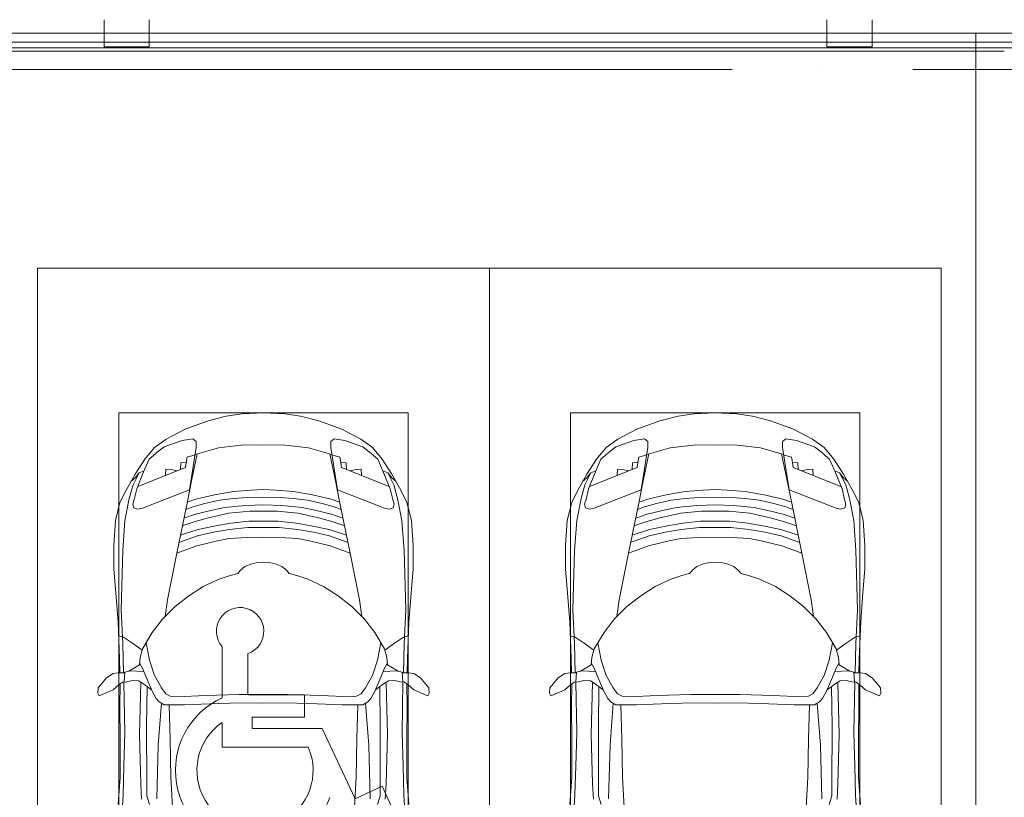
# Model space of a CAD drawing. Header units: millimetres. Extents: x -32229 to 169101, y -13689 to 125138.
# Tile 163 of 256: x 52436 to 57885, y 90022 to 94325. Entities that reach past the tile are written whole.
import ezdxf

# ---------------------------------------------------------------- set-up
doc = ezdxf.new("R2010")
doc.units = ezdxf.units.MM
doc.linetypes.add('ADSK_Линия сетки', pattern=[5000, 4000, -500, 0, -500])
doc.layers.add('A-DETL-____-OTLN', color=7, linetype='Continuous', lineweight=9, true_color=0x00a600)
for name, color, linetype, lineweight in [('A-DETL-GENF-OTLN', 7, 'Continuous', 18), ('A-FLOR-____-OTLN', 7, 'Continuous', 18), ('A-GENM-____-OTLN', 7, 'Continuous', 18), ('C-PRKG-____-OTLN', 7, 'Continuous', 18), ('S-GRID-____-OTLN', 7, 'Continuous', 9)]:
    doc.layers.add(name, color=color, linetype=linetype, lineweight=lineweight)

# ---------------------------------------------------------------- blocks, each defined once
blk = doc.blocks.new('АР_Машиноместо - 4900x2400_М__5300х2500_ С МГН-5430519--01 ЭМ')
at = {"layer": 'A-DETL-GENF-OTLN', "color": 253, "lineweight": 13, "true_color": 0xaaaaaa}
for p, q in [((1132.7, -806), (1044.2, -818.6)), ((1250, -800), (1132.7, -806)), ((1250, -800), (1367.3, -806)), ((1367.3, -806), (1455.8, -818.6)), ((943.3, -845.1), (815.8, -891)), ((1044.2, -818.6), (943.3, -845.1)), ((1455.8, -818.6), (1556.7, -845.1)), ((1556.7, -845.1), (1684.2, -891)), ((815.8, -891), (711.9, -946.2)), ((1684.2, -891), (1788.1, -946.2)), ((711.9, -946.2), (647.2, -992.8)), ((800.1, -952.6), (700.9, -989.1)), ((859, -944.1), (800.1, -952.6)), ((877.7, -958.9), (859, -944.1)), ((877.7, -991.4), (877.7, -958.9)), ((1127.4, -979.8), (1000.2, -994.5)), ((1250, -977.6), (1127.4, -979.8)), ((1250, -977.6), (1372.6, -979.8)), ((1372.6, -979.8), (1499.8, -994.5)), ((1622.3, -958.9), (1641, -944.1)), ((1622.3, -991.4), (1622.3, -958.9)), ((1641, -944.1), (1699.9, -952.6)), ((1699.9, -952.6), (1799.1, -989.1)), ((1788.1, -946.2), (1852.8, -992.8)), ((647.2, -992.8), (593.2, -1056.8)), ((654.7, -1024.4), (617.9, -1057.3)), ((700.9, -989.1), (655, -1024.3)), ((841.1, -1225.9), (877.7, -991.4)), ((882.6, -1027.5), (853.8, -1167.4)), ((1000.2, -994.5), (871.4, -1031.3)), ((1499.8, -994.5), (1628.6, -1031.3)), ((1617.4, -1027.5), (1646.2, -1167.4)), ((1658.9, -1225.9), (1622.3, -991.4)), ((1799.1, -989.1), (1845, -1024.3)), ((1845.3, -1024.4), (1882.1, -1057.3)), ((1852.8, -992.8), (1906.8, -1056.8)), ((593.2, -1056.8), (539.3, -1140.4)), ((617.9, -1057.3), (586.9, -1126.3)), ((1882.1, -1057.3), (1913.1, -1126.3)), ((1906.8, -1056.8), (1960.7, -1140.4)), ((539.3, -1140.4), (487.4, -1232.1)), ((561.3, -1132.6), (540.4, -1159.6)), ((586.9, -1126.3), (548.2, -1220.1)), ((589, -1121.6), (561.3, -1132.6)), ((1911, -1121.6), (1938.7, -1132.6)), ((1913.1, -1126.3), (1951.8, -1220.1)), ((1938.7, -1132.6), (1959.6, -1159.6)), ((1960.7, -1140.4), (2012.6, -1232.1)), ((540.4, -1159.6), (516.2, -1180.5)), ((853.8, -1167.4), (826.8, -1300.9)), ((1646.2, -1167.4), (1673.2, -1300.9)), ((1959.6, -1159.6), (1983.8, -1180.5)), ((487.4, -1232.1), (455.7, -1296.1)), ((548.2, -1220.1), (535, -1280.6)), ((580.7, -1327.1), (841.1, -1225.9)), ((1084.1, -1236), (978.6, -1254.6)), ((1182.5, -1227.5), (1084.1, -1236)), ((1250, -1223.7), (1182.5, -1227.5)), ((1250, -1223.7), (1317.5, -1227.5)), ((1317.5, -1227.5), (1415.9, -1236)), ((1415.9, -1236), (1521.4, -1254.6)), ((1919.3, -1327.1), (1658.9, -1225.9)), ((1951.8, -1220.1), (1965, -1280.6)), ((2012.6, -1232.1), (2044.3, -1296.1)), ((455.7, -1296.1), (430.8, -1396.6)), ((535, -1280.6), (527.2, -1305.2)), ((527.2, -1305.2), (531.8, -1326)), ((826.8, -1300.9), (770, -1576.5)), ((876.3, -1278.7), (828.3, -1293.7)), ((925.2, -1301.6), (859.1, -1321.2)), ((978.6, -1254.6), (876.3, -1278.7)), ((1007.1, -1283.7), (925.2, -1301.6)), ((1083.6, -1274.6), (1007.1, -1283.7)), ((1159.1, -1267.9), (1083.6, -1274.6)), ((1250, -1266.6), (1159.1, -1267.9)), ((1250, -1266.6), (1340.9, -1267.9)), ((1340.9, -1267.9), (1416.4, -1274.6)), ((1416.4, -1274.6), (1492.9, -1283.7)), ((1492.9, -1283.7), (1574.8, -1301.6)), ((1521.4, -1254.6), (1623.7, -1278.7)), ((1574.8, -1301.6), (1640.9, -1321.2)), ((1623.7, -1278.7), (1671.7, -1293.7)), ((1673.2, -1300.9), (1730, -1576.5)), ((1965, -1280.6), (1972.8, -1305.2)), ((1972.8, -1305.2), (1968.2, -1326)), ((2044.3, -1296.1), (2069.2, -1396.6)), ((531.8, -1326), (554.4, -1333.3)), ((554.4, -1333.3), (580.7, -1327.1)), ((873.8, -1361.2), (809.9, -1383.1)), ((859.1, -1321.2), (819.9, -1334.4)), ((958.3, -1341.1), (873.8, -1361.2)), ((1059, -1354.8), (945.3, -1380.6)), ((1035, -1323.2), (958.3, -1341.1)), ((1148.3, -1312.4), (1035, -1323.2)), ((1174.5, -1344.2), (1059, -1354.8)), ((1250, -1309.3), (1148.3, -1312.4)), ((1250, -1344.9), (1174.5, -1344.2)), ((1250, -1309.3), (1351.7, -1312.4)), ((1250, -1344.9), (1325.5, -1344.2)), ((1325.5, -1344.2), (1441, -1354.8)), ((1351.7, -1312.4), (1465, -1323.2)), ((1441, -1354.8), (1554.7, -1380.6)), ((1465, -1323.2), (1541.7, -1341.1)), ((1541.7, -1341.1), (1626.2, -1361.2)), ((1626.2, -1361.2), (1690.1, -1383.1)), ((1640.9, -1321.2), (1680.1, -1334.4)), ((1945.6, -1333.3), (1919.3, -1327.1)), ((1968.2, -1326), (1945.6, -1333.3)), ((430.8, -1396.6), (422, -1534.1)), ((871.4, -1401.1), (800.5, -1424.6)), ((945.3, -1380.6), (871.4, -1401.1)), ((1070, -1410.4), (986.2, -1425.6)), ((1168.3, -1399.8), (1070, -1410.4)), ((1250, -1400.1), (1168.3, -1399.8)), ((1250, -1400.1), (1331.7, -1399.8)), ((1331.7, -1399.8), (1430, -1410.4)), ((1430, -1410.4), (1513.8, -1425.6)), ((1554.7, -1380.6), (1628.6, -1401.1)), ((1628.6, -1401.1), (1699.5, -1424.6)), ((2069.2, -1396.6), (2078, -1534.1)), ((887, -1446.5), (790.4, -1477.3)), ((973.4, -1459.7), (884.3, -1480.8)), ((986.2, -1425.6), (887, -1446.5)), ((1061.9, -1445.7), (973.4, -1459.7)), ((1163.9, -1435.1), (1061.9, -1445.7)), ((1250, -1435.1), (1163.9, -1435.1)), ((1250, -1435.1), (1336.1, -1435.1)), ((1336.1, -1435.1), (1438.1, -1445.7)), ((1438.1, -1445.7), (1526.6, -1459.7)), ((1513.8, -1425.6), (1613, -1446.5)), ((1526.6, -1459.7), (1615.7, -1480.8)), ((1613, -1446.5), (1709.6, -1477.3)), ((884.3, -1480.8), (782, -1518.1)), ((994.9, -1509.3), (881.7, -1536.4)), ((1060, -1496.1), (994.9, -1509.3)), ((1159.3, -1489.1), (1060, -1496.1)), ((1250, -1488.3), (1159.3, -1489.1)), ((1250, -1488.3), (1340.7, -1489.1)), ((1340.7, -1489.1), (1440, -1496.1)), ((1440, -1496.1), (1505.1, -1509.3)), ((1505.1, -1509.3), (1618.3, -1536.4)), ((1615.7, -1480.8), (1718, -1518.1)), ((422, -1534.1), (422, -1662.9)), ((770, -1576.5), (718.3, -1834.2)), ((881.7, -1536.4), (770, -1576.5)), ((1618.3, -1536.4), (1730, -1576.5)), ((1730, -1576.5), (1781.7, -1834.2)), ((2078, -1534.1), (2078, -1662.9)), ((1217.8, -1629.1), (1184.7, -1635.7)), ((1217.8, -1629.1), (1250, -1626.8)), ((1282.2, -1629.1), (1250, -1626.8)), ((1282.2, -1629.1), (1315.3, -1635.7)), ((422, -1662.9), (434.8, -1820.7)), ((1123.5, -1670.9), (1107.2, -1689.8)), ((1147.5, -1650.5), (1123.5, -1670.9)), ((1184.7, -1635.7), (1147.5, -1650.5)), ((1315.3, -1635.7), (1352.5, -1650.5)), ((1352.5, -1650.5), (1376.5, -1670.9)), ((1376.5, -1670.9), (1392.8, -1689.8)), ((2078, -1662.9), (2065.2, -1820.7)), ((1004.2, -1721.4), (917, -1761.1)), ((1064.9, -1700.5), (1004.2, -1721.4)), ((1107.2, -1689.8), (1064.9, -1700.5)), ((1392.8, -1689.8), (1435.1, -1700.5)), ((1435.1, -1700.5), (1495.8, -1721.4)), ((1495.8, -1721.4), (1583, -1761.1)), ((917, -1761.1), (837.5, -1812.1)), ((1583, -1761.1), (1662.5, -1812.1)), ((434.8, -1820.7), (444.9, -1956.8)), ((718.3, -1834.2), (705.7, -1926.7)), ((837.5, -1812.1), (761.1, -1871.7)), ((1662.5, -1812.1), (1738.9, -1871.7)), ((1781.7, -1834.2), (1794.3, -1926.7)), ((2065.2, -1820.7), (2055.1, -1956.8)), ((761.1, -1871.7), (690.7, -1941.6)), ((1738.9, -1871.7), (1809.3, -1941.6)), ((444.9, -1956.8), (453, -2159.1)), ((690.7, -1941.6), (634.6, -2015)), ((1809.3, -1941.6), (1865.4, -2015)), ((2055.1, -1956.8), (2047, -2159.1)), ((634.6, -2015), (580.7, -2105.7)), ((1865.4, -2015), (1919.3, -2105.7)), ((475.1, -2041), (447.5, -2034.4)), ((525.5, -2074.6), (475.1, -2041)), ((1974.5, -2074.6), (2024.9, -2041)), ((2024.9, -2041), (2052.5, -2034.4)), ((578.8, -2112.6), (525.5, -2074.6)), ((580.7, -2105.7), (567.1, -2153.8)), ((619.7, -2168.6), (600.3, -2072.7)), ((1021.4, -2094.1), (1021.4, -2377.1)), ((1880.3, -2168.6), (1899.7, -2072.7)), ((1919.3, -2105.7), (1932.9, -2153.8)), ((1921.2, -2112.6), (1974.5, -2074.6)), ((453, -2159.1), (455, -2238.9)), ((567.1, -2153.8), (564.3, -2195.4)), ((647.3, -2254.2), (619.7, -2168.6)), ((1164.3, -2360.8), (1164.3, -2132.4)), ((1852.7, -2254.2), (1880.3, -2168.6)), ((1932.9, -2153.8), (1935.7, -2195.4)), ((2047, -2159.1), (2045, -2238.9)), ((505.1, -2230), (467.5, -2239.2)), ((536.7, -2211.8), (505.1, -2230)), ((586.6, -2231.3), (510.1, -2227.1)), ((564.3, -2195.4), (536.7, -2211.8)), ((579.9, -2213.8), (564.9, -2186.5)), ((600.8, -2263), (579.9, -2213.8)), ((1899.2, -2263), (1920.1, -2213.8)), ((1913.4, -2231.3), (1989.9, -2227.1)), ((1920.1, -2213.8), (1935.1, -2186.5)), ((1935.7, -2195.4), (1963.3, -2211.8)), ((1963.3, -2211.8), (1994.9, -2230)), ((1994.9, -2230), (2032.5, -2239.2)), ((335.2, -2322.3), (381.7, -2266.4)), ((381.7, -2266.4), (417.4, -2243.4)), ((417.4, -2243.4), (445.1, -2238.7)), ((445.1, -2238.7), (481.8, -2239.5)), ((493.6, -2288.6), (470, -2290)), ((482, -2235.6), (479.1, -2288.7)), ((523.3, -2281.2), (493.6, -2288.6)), ((559, -2282.6), (523.3, -2281.2)), ((580.6, -2296), (559, -2282.6)), ((633.8, -2340.5), (600.8, -2263)), ((685.1, -2322.3), (647.3, -2254.2)), ((1814.9, -2322.3), (1852.7, -2254.2)), ((1866.2, -2340.5), (1899.2, -2263)), ((1919.4, -2296), (1941, -2282.6)), ((1941, -2282.6), (1976.7, -2281.2)), ((1976.7, -2281.2), (2006.4, -2288.6)), ((2006.4, -2288.6), (2030, -2290)), ((2018, -2235.6), (2020.9, -2288.7)), ((2054.9, -2238.7), (2018.2, -2239.5)), ((2082.6, -2243.4), (2054.9, -2238.7)), ((2118.3, -2266.4), (2082.6, -2243.4)), ((2164.8, -2322.3), (2118.3, -2266.4)), ((333.1, -2350.6), (335.2, -2322.3)), ((417.4, -2333.8), (384.4, -2347.9)), ((449.8, -2306.1), (417.4, -2333.8)), ((470, -2290), (449.8, -2306.1)), ((454.5, -2423.6), (456, -2301.1)), ((630.6, -2332.9), (580.6, -2296)), ((603.5, -2534.3), (606.1, -2314.9)), ((656.7, -2380.3), (633.8, -2340.5)), ((710, -2355.4), (685.1, -2322.3)), ((1790, -2355.4), (1814.9, -2322.3)), ((1843.3, -2380.3), (1866.2, -2340.5)), ((1869.4, -2332.9), (1919.4, -2296)), ((1896.5, -2534.3), (1893.9, -2314.9)), ((2030, -2290), (2050.2, -2306.1)), ((2045.5, -2423.6), (2044, -2301.1)), ((2050.2, -2306.1), (2082.6, -2333.8)), ((2082.6, -2333.8), (2115.6, -2347.9)), ((2166.9, -2350.6), (2164.8, -2322.3)), ((341.2, -2366.2), (333.1, -2350.6)), ((384.4, -2347.9), (341.2, -2366.2)), ((672.8, -2399.7), (656.7, -2380.3)), ((734.3, -2368.8), (710, -2355.4)), ((772.7, -2371.5), (734.3, -2368.8)), ((929.1, -2364.1), (772.7, -2371.5)), ((1115.2, -2358.7), (929.1, -2364.1)), ((1250, -2357.8), (1115.2, -2358.7)), ((1477, -2360.8), (1164.3, -2360.8)), ((1250, -2357.8), (1384.8, -2358.7)), ((1384.8, -2358.7), (1570.9, -2364.1)), ((1477, -2484.7), (1477, -2360.8)), ((1570.9, -2364.1), (1727.3, -2371.5)), ((1727.3, -2371.5), (1765.7, -2368.8)), ((1765.7, -2368.8), (1790, -2355.4)), ((1827.2, -2399.7), (1843.3, -2380.3)), ((2115.6, -2347.9), (2158.8, -2366.2)), ((2158.8, -2366.2), (2166.9, -2350.6)), ((456.8, -2613.6), (454.5, -2423.6)), ((684.8, -2406.5), (667.8, -2638.3)), ((700.6, -2415.4), (672.8, -2399.7)), ((813.8, -2416.7), (700.6, -2415.4)), ((999.2, -2409.3), (813.8, -2416.7)), ((1132.7, -2404.6), (999.2, -2409.3)), ((1250, -2406.6), (1132.7, -2404.6)), ((1250, -2406.6), (1367.3, -2404.6)), ((1367.3, -2404.6), (1500.8, -2409.3)), ((1500.8, -2409.3), (1686.2, -2416.7)), ((1686.2, -2416.7), (1799.4, -2415.4)), ((1799.4, -2415.4), (1827.2, -2399.7)), ((1815.2, -2406.5), (1832.2, -2638.3)), ((2043.2, -2613.6), (2045.5, -2423.6)), ((1187.9, -2546.1), (1187.9, -2484.7)), ((1187.9, -2484.7), (1477, -2484.7)), ((604.4, -2850.8), (603.5, -2534.3)), ((1021.4, -2513.4), (1021.4, -2650)), ((1575.5, -2546.1), (1187.9, -2546.1)), ((1757.2, -2935.8), (1575.5, -2546.1)), ((1895.6, -2850.8), (1896.5, -2534.3)), ((456.1, -2818.3), (456.8, -2613.6)), ((2043.9, -2818.3), (2043.2, -2613.6)), ((667.8, -2638.3), (659.3, -2936)), ((1021.4, -2650), (1497.8, -2650)), ((1832.2, -2638.3), (1840.7, -2936)), ((446, -2964.8), (456.1, -2818.3)), ((2054, -2964.8), (2043.9, -2818.3)), ((604.4, -2919.4), (604.4, -2850.8)), ((1907, -2866), (1757.2, -2935.8)), ((1895.6, -2919.4), (1895.6, -2850.8)), ((1959.3, -2978.3), (1907, -2866)), ((618.7, -2966.7), (604.4, -2919.4)), ((1881.3, -2966.7), (1895.6, -2919.4))]:
    blk.add_line(p, q, dxfattribs=at)
at = {"layer": 'A-DETL-GENF-OTLN', "color": 254, "lineweight": 13, "true_color": 0xd4d4d4}
for p, q in [((871.3, -1031.9), (827.7, -1045)), ((1628.7, -1031.9), (1672.3, -1045)), ((792.9, -1076.2), (791.2, -1114.5)), ((823.3, -1074.4), (792.9, -1076.2)), ((824.1, -1063.7), (818.8, -1102.9)), ((827.7, -1045), (824.1, -1063.7)), ((1672.3, -1045), (1675.9, -1063.7)), ((1675.9, -1063.7), (1681.2, -1102.9)), ((1676.7, -1074.4), (1707.1, -1076.2)), ((1707.1, -1076.2), (1708.8, -1114.5)), ((561.7, -1132.1), (527.9, -1198.6)), ((818.8, -1102.9), (554, -1208.1)), ((709.1, -1112.7), (708.2, -1146.9)), ((737.7, -1113.6), (709.1, -1112.7)), ((772.6, -1121.3), (737.7, -1113.6)), ((1681.2, -1102.9), (1946, -1208.1)), ((1727.4, -1121.3), (1762.3, -1113.6)), ((1762.3, -1113.6), (1790.9, -1112.7)), ((1790.9, -1112.7), (1791.8, -1146.9)), ((1938.3, -1132.1), (1972.1, -1198.6)), ((527.9, -1198.6), (507.4, -1274.3)), ((1972.1, -1198.6), (1992.6, -1274.3)), ((507.4, -1274.3), (483.4, -1395.6)), ((1992.6, -1274.3), (2016.6, -1395.6)), ((483.4, -1395.6), (470.9, -1561.4)), ((2016.6, -1395.6), (2029.1, -1561.4)), ((470.9, -1561.4), (462.8, -1889.5)), ((2029.1, -1561.4), (2037.2, -1889.5)), ((462.8, -1889.5), (471.8, -2077.7)), ((2037.2, -1889.5), (2028.2, -2077.7)), ((471.8, -2077.7), (474.5, -2239.3)), ((2028.2, -2077.7), (2025.5, -2239.3)), ((483.3, -2571.4), (478, -2290)), ((570.6, -2291.4), (564.4, -2580.5)), ((1929.4, -2291.4), (1935.6, -2580.5)), ((2016.7, -2571.4), (2022, -2290)), ((728.4, -2415.7), (733.8, -2606.7)), ((1771.6, -2415.7), (1766.2, -2606.7)), ((477.8, -2754.7), (483.3, -2571.4)), ((564.4, -2580.5), (571.6, -2853.3)), ((733.8, -2606.7), (737.8, -2818.3)), ((1766.2, -2606.7), (1762.2, -2818.3)), ((1935.6, -2580.5), (1928.4, -2853.3)), ((2022.2, -2754.7), (2016.7, -2571.4)), ((473.9, -2913.7), (477.8, -2754.7)), ((2026.1, -2913.7), (2022.2, -2754.7)), ((737.8, -2818.3), (752.8, -3099)), ((1762.2, -2818.3), (1747.2, -3099)), ((571.6, -2853.3), (575.7, -2937.4)), ((1928.4, -2853.3), (1924.3, -2937.4)), ((466.3, -3036.3), (473.9, -2913.7)), ((2033.7, -3036.3), (2026.1, -2913.7))]:
    blk.add_line(p, q, dxfattribs=at)
at = {"layer": 'A-DETL-GENF-OTLN', "color": 253, "lineweight": 13, "true_color": 0xaaaaaa}
for centre, radius, start, end in [((1120.8, -2008.7), 131.1, 289.3632, 220.6368), ((1203.2, -2778.5), 440.6, 114.366, 339.9602), ((1203.2, -2778.5), 321.5, 124.4379, 23.5621)]:
    blk.add_arc(centre, radius, start, end, dxfattribs=at)
at = {"layer": 'C-PRKG-____-OTLN', "color": 253, "lineweight": 13, "true_color": 0xaaaaaa}
for p, q in [((2500, 0), (0, 0)), ((0, 0), (0, -5300)), ((2500, 0), (2500, -5300)), ((450, -800), (450, -4500)), ((450, -800), (2050, -800)), ((2050, -800), (2050, -4500))]:
    blk.add_line(p, q, dxfattribs=at)
blk = doc.blocks.new('АР_Машиноместо - 4900x2400_М__5300х2500_-3113489--01 ЭМ')
at = {"layer": 'A-DETL-GENF-OTLN', "color": 254, "lineweight": 13, "true_color": 0xd4d4d4}
for p, q in [((737.8, 2818.3), (752.8, 3099)), ((1762.2, 2818.3), (1747.2, 3099)), ((466.3, 3036.3), (473.9, 2913.7)), ((2033.7, 3036.3), (2026.1, 2913.7)), ((473.9, 2913.7), (477.8, 2754.7)), ((571.6, 2853.3), (575.7, 2937.4)), ((1928.4, 2853.3), (1924.3, 2937.4)), ((2026.1, 2913.7), (2022.2, 2754.7)), ((564.4, 2580.5), (571.6, 2853.3)), ((1935.6, 2580.5), (1928.4, 2853.3)), ((733.8, 2606.7), (737.8, 2818.3)), ((1766.2, 2606.7), (1762.2, 2818.3)), ((477.8, 2754.7), (483.3, 2571.4)), ((2022.2, 2754.7), (2016.7, 2571.4)), ((483.3, 2571.4), (478, 2290)), ((570.6, 2291.4), (564.4, 2580.5)), ((728.4, 2415.7), (733.8, 2606.7)), ((1771.6, 2415.7), (1766.2, 2606.7)), ((1929.4, 2291.4), (1935.6, 2580.5)), ((2016.7, 2571.4), (2022, 2290)), ((471.8, 2077.7), (474.5, 2239.3)), ((2028.2, 2077.7), (2025.5, 2239.3)), ((462.8, 1889.5), (471.8, 2077.7)), ((2037.2, 1889.5), (2028.2, 2077.7)), ((470.9, 1561.4), (462.8, 1889.5)), ((2029.1, 1561.4), (2037.2, 1889.5)), ((483.4, 1395.6), (470.9, 1561.4)), ((2016.6, 1395.6), (2029.1, 1561.4)), ((507.4, 1274.3), (483.4, 1395.6)), ((1992.6, 1274.3), (2016.6, 1395.6)), ((527.9, 1198.6), (507.4, 1274.3)), ((1972.1, 1198.6), (1992.6, 1274.3)), ((818.8, 1102.9), (554, 1208.1)), ((1681.2, 1102.9), (1946, 1208.1)), ((561.7, 1132.1), (527.9, 1198.6)), ((709.1, 1112.7), (708.2, 1146.9)), ((1790.9, 1112.7), (1791.8, 1146.9)), ((1938.3, 1132.1), (1972.1, 1198.6)), ((737.7, 1113.6), (709.1, 1112.7)), ((772.6, 1121.3), (737.7, 1113.6)), ((792.9, 1076.2), (791.2, 1114.5)), ((824.1, 1063.7), (818.8, 1102.9)), ((1675.9, 1063.7), (1681.2, 1102.9)), ((1707.1, 1076.2), (1708.8, 1114.5)), ((1727.4, 1121.3), (1762.3, 1113.6)), ((1762.3, 1113.6), (1790.9, 1112.7)), ((823.3, 1074.4), (792.9, 1076.2)), ((827.7, 1045), (824.1, 1063.7)), ((871.3, 1031.9), (827.7, 1045)), ((1628.7, 1031.9), (1672.3, 1045)), ((1672.3, 1045), (1675.9, 1063.7)), ((1676.7, 1074.4), (1707.1, 1076.2))]:
    blk.add_line(p, q, dxfattribs=at)
at = {"layer": 'A-DETL-GENF-OTLN', "color": 253, "lineweight": 13, "true_color": 0xaaaaaa}
for p, q in [((446, 2964.8), (456.1, 2818.3)), ((618.7, 2966.7), (604.4, 2919.4)), ((1881.3, 2966.7), (1895.6, 2919.4)), ((2054, 2964.8), (2043.9, 2818.3)), ((604.4, 2919.4), (604.4, 2850.8)), ((667.8, 2638.3), (659.3, 2936)), ((1832.2, 2638.3), (1840.7, 2936)), ((1895.6, 2919.4), (1895.6, 2850.8)), ((604.4, 2850.8), (603.5, 2534.3)), ((1895.6, 2850.8), (1896.5, 2534.3)), ((456.1, 2818.3), (456.8, 2613.6)), ((2043.9, 2818.3), (2043.2, 2613.6)), ((684.8, 2406.5), (667.8, 2638.3)), ((1815.2, 2406.5), (1832.2, 2638.3)), ((456.8, 2613.6), (454.5, 2423.6)), ((2043.2, 2613.6), (2045.5, 2423.6)), ((603.5, 2534.3), (606.1, 2314.9)), ((1896.5, 2534.3), (1893.9, 2314.9)), ((454.5, 2423.6), (456, 2301.1)), ((672.8, 2399.7), (656.7, 2380.3)), ((700.6, 2415.4), (672.8, 2399.7)), ((813.8, 2416.7), (700.6, 2415.4)), ((999.2, 2409.3), (813.8, 2416.7)), ((1132.7, 2404.6), (999.2, 2409.3)), ((1250, 2406.6), (1132.7, 2404.6)), ((1250, 2406.6), (1367.3, 2404.6)), ((1367.3, 2404.6), (1500.8, 2409.3)), ((1500.8, 2409.3), (1686.2, 2416.7)), ((1686.2, 2416.7), (1799.4, 2415.4)), ((1799.4, 2415.4), (1827.2, 2399.7)), ((1827.2, 2399.7), (1843.3, 2380.3)), ((2045.5, 2423.6), (2044, 2301.1)), ((341.2, 2366.2), (333.1, 2350.6)), ((333.1, 2350.6), (335.2, 2322.3)), ((384.4, 2347.9), (341.2, 2366.2)), ((417.4, 2333.8), (384.4, 2347.9)), ((656.7, 2380.3), (633.8, 2340.5)), ((710, 2355.4), (685.1, 2322.3)), ((734.3, 2368.8), (710, 2355.4)), ((772.7, 2371.5), (734.3, 2368.8)), ((929.1, 2364.1), (772.7, 2371.5)), ((1115.2, 2358.7), (929.1, 2364.1)), ((1250, 2357.8), (1115.2, 2358.7)), ((1250, 2357.8), (1384.8, 2358.7)), ((1384.8, 2358.7), (1570.9, 2364.1)), ((1570.9, 2364.1), (1727.3, 2371.5)), ((1727.3, 2371.5), (1765.7, 2368.8)), ((1765.7, 2368.8), (1790, 2355.4)), ((1790, 2355.4), (1814.9, 2322.3)), ((1843.3, 2380.3), (1866.2, 2340.5)), ((2082.6, 2333.8), (2115.6, 2347.9)), ((2115.6, 2347.9), (2158.8, 2366.2)), ((2158.8, 2366.2), (2166.9, 2350.6)), ((2166.9, 2350.6), (2164.8, 2322.3)), ((335.2, 2322.3), (381.7, 2266.4)), ((449.8, 2306.1), (417.4, 2333.8)), ((470, 2290), (449.8, 2306.1)), ((493.6, 2288.6), (470, 2290)), ((482, 2235.6), (479.1, 2288.7)), ((580.6, 2296), (559, 2282.6)), ((630.6, 2332.9), (580.6, 2296)), ((633.8, 2340.5), (600.8, 2263)), ((685.1, 2322.3), (647.3, 2254.2)), ((1814.9, 2322.3), (1852.7, 2254.2)), ((1866.2, 2340.5), (1899.2, 2263)), ((1869.4, 2332.9), (1919.4, 2296)), ((1919.4, 2296), (1941, 2282.6)), ((2006.4, 2288.6), (2030, 2290)), ((2018, 2235.6), (2020.9, 2288.7)), ((2030, 2290), (2050.2, 2306.1)), ((2050.2, 2306.1), (2082.6, 2333.8)), ((2164.8, 2322.3), (2118.3, 2266.4)), ((381.7, 2266.4), (417.4, 2243.4)), ((417.4, 2243.4), (445.1, 2238.7)), ((445.1, 2238.7), (481.8, 2239.5)), ((453, 2159.1), (455, 2238.9)), ((505.1, 2230), (467.5, 2239.2)), ((523.3, 2281.2), (493.6, 2288.6)), ((559, 2282.6), (523.3, 2281.2)), ((600.8, 2263), (579.9, 2213.8)), ((647.3, 2254.2), (619.7, 2168.6)), ((1852.7, 2254.2), (1880.3, 2168.6)), ((1899.2, 2263), (1920.1, 2213.8)), ((1941, 2282.6), (1976.7, 2281.2)), ((1976.7, 2281.2), (2006.4, 2288.6)), ((1994.9, 2230), (2032.5, 2239.2)), ((2054.9, 2238.7), (2018.2, 2239.5)), ((2047, 2159.1), (2045, 2238.9)), ((2082.6, 2243.4), (2054.9, 2238.7)), ((2118.3, 2266.4), (2082.6, 2243.4)), ((536.7, 2211.8), (505.1, 2230)), ((586.6, 2231.3), (510.1, 2227.1)), ((564.3, 2195.4), (536.7, 2211.8)), ((567.1, 2153.8), (564.3, 2195.4)), ((579.9, 2213.8), (564.9, 2186.5)), ((1913.4, 2231.3), (1989.9, 2227.1)), ((1920.1, 2213.8), (1935.1, 2186.5)), ((1932.9, 2153.8), (1935.7, 2195.4)), ((1935.7, 2195.4), (1963.3, 2211.8)), ((1963.3, 2211.8), (1994.9, 2230)), ((444.9, 1956.8), (453, 2159.1)), ((580.7, 2105.7), (567.1, 2153.8)), ((619.7, 2168.6), (600.3, 2072.7)), ((1880.3, 2168.6), (1899.7, 2072.7)), ((1919.3, 2105.7), (1932.9, 2153.8)), ((2055.1, 1956.8), (2047, 2159.1)), ((525.5, 2074.6), (475.1, 2041)), ((578.8, 2112.6), (525.5, 2074.6)), ((634.6, 2015), (580.7, 2105.7)), ((1865.4, 2015), (1919.3, 2105.7)), ((1921.2, 2112.6), (1974.5, 2074.6)), ((1974.5, 2074.6), (2024.9, 2041)), ((475.1, 2041), (447.5, 2034.4)), ((2024.9, 2041), (2052.5, 2034.4)), ((690.7, 1941.6), (634.6, 2015)), ((1809.3, 1941.6), (1865.4, 2015)), ((434.8, 1820.7), (444.9, 1956.8)), ((761.1, 1871.7), (690.7, 1941.6)), ((718.3, 1834.2), (705.7, 1926.7)), ((1738.9, 1871.7), (1809.3, 1941.6)), ((1781.7, 1834.2), (1794.3, 1926.7)), ((2065.2, 1820.7), (2055.1, 1956.8)), ((837.5, 1812.1), (761.1, 1871.7)), ((1662.5, 1812.1), (1738.9, 1871.7)), ((422, 1662.9), (434.8, 1820.7)), ((770, 1576.5), (718.3, 1834.2)), ((917, 1761.1), (837.5, 1812.1)), ((1583, 1761.1), (1662.5, 1812.1)), ((1730, 1576.5), (1781.7, 1834.2)), ((2078, 1662.9), (2065.2, 1820.7)), ((1004.2, 1721.4), (917, 1761.1)), ((1495.8, 1721.4), (1583, 1761.1)), ((1064.9, 1700.5), (1004.2, 1721.4)), ((1107.2, 1689.8), (1064.9, 1700.5)), ((1123.5, 1670.9), (1107.2, 1689.8)), ((1376.5, 1670.9), (1392.8, 1689.8)), ((1392.8, 1689.8), (1435.1, 1700.5)), ((1435.1, 1700.5), (1495.8, 1721.4)), ((422, 1534.1), (422, 1662.9)), ((1147.5, 1650.5), (1123.5, 1670.9)), ((1184.7, 1635.7), (1147.5, 1650.5)), ((1217.8, 1629.1), (1184.7, 1635.7)), ((1282.2, 1629.1), (1315.3, 1635.7)), ((1315.3, 1635.7), (1352.5, 1650.5)), ((1352.5, 1650.5), (1376.5, 1670.9)), ((2078, 1534.1), (2078, 1662.9)), ((1217.8, 1629.1), (1250, 1626.8)), ((1282.2, 1629.1), (1250, 1626.8)), ((430.8, 1396.6), (422, 1534.1)), ((826.8, 1300.9), (770, 1576.5)), ((881.7, 1536.4), (770, 1576.5)), ((994.9, 1509.3), (881.7, 1536.4)), ((1505.1, 1509.3), (1618.3, 1536.4)), ((1618.3, 1536.4), (1730, 1576.5)), ((1673.2, 1300.9), (1730, 1576.5)), ((2069.2, 1396.6), (2078, 1534.1)), ((884.3, 1480.8), (782, 1518.1)), ((887, 1446.5), (790.4, 1477.3)), ((973.4, 1459.7), (884.3, 1480.8)), ((1060, 1496.1), (994.9, 1509.3)), ((1159.3, 1489.1), (1060, 1496.1)), ((1250, 1488.3), (1159.3, 1489.1)), ((1250, 1488.3), (1340.7, 1489.1)), ((1340.7, 1489.1), (1440, 1496.1)), ((1440, 1496.1), (1505.1, 1509.3)), ((1526.6, 1459.7), (1615.7, 1480.8)), ((1613, 1446.5), (1709.6, 1477.3)), ((1615.7, 1480.8), (1718, 1518.1)), ((871.4, 1401.1), (800.5, 1424.6)), ((986.2, 1425.6), (887, 1446.5)), ((1061.9, 1445.7), (973.4, 1459.7)), ((1070, 1410.4), (986.2, 1425.6)), ((1163.9, 1435.1), (1061.9, 1445.7)), ((1250, 1435.1), (1163.9, 1435.1)), ((1250, 1435.1), (1336.1, 1435.1)), ((1336.1, 1435.1), (1438.1, 1445.7)), ((1430, 1410.4), (1513.8, 1425.6)), ((1438.1, 1445.7), (1526.6, 1459.7)), ((1513.8, 1425.6), (1613, 1446.5)), ((1628.6, 1401.1), (1699.5, 1424.6)), ((455.7, 1296.1), (430.8, 1396.6)), ((873.8, 1361.2), (809.9, 1383.1)), ((945.3, 1380.6), (871.4, 1401.1)), ((1059, 1354.8), (945.3, 1380.6)), ((1168.3, 1399.8), (1070, 1410.4)), ((1250, 1400.1), (1168.3, 1399.8)), ((1250, 1400.1), (1331.7, 1399.8)), ((1331.7, 1399.8), (1430, 1410.4)), ((1441, 1354.8), (1554.7, 1380.6)), ((1554.7, 1380.6), (1628.6, 1401.1)), ((1626.2, 1361.2), (1690.1, 1383.1)), ((2044.3, 1296.1), (2069.2, 1396.6)), ((527.2, 1305.2), (531.8, 1326)), ((531.8, 1326), (554.4, 1333.3)), ((554.4, 1333.3), (580.7, 1327.1)), ((580.7, 1327.1), (841.1, 1225.9)), ((859.1, 1321.2), (819.9, 1334.4)), ((925.2, 1301.6), (859.1, 1321.2)), ((958.3, 1341.1), (873.8, 1361.2)), ((1035, 1323.2), (958.3, 1341.1)), ((1148.3, 1312.4), (1035, 1323.2)), ((1174.5, 1344.2), (1059, 1354.8)), ((1250, 1309.3), (1148.3, 1312.4)), ((1250, 1344.9), (1174.5, 1344.2)), ((1250, 1344.9), (1325.5, 1344.2)), ((1250, 1309.3), (1351.7, 1312.4)), ((1325.5, 1344.2), (1441, 1354.8)), ((1351.7, 1312.4), (1465, 1323.2)), ((1465, 1323.2), (1541.7, 1341.1)), ((1541.7, 1341.1), (1626.2, 1361.2)), ((1574.8, 1301.6), (1640.9, 1321.2)), ((1640.9, 1321.2), (1680.1, 1334.4)), ((1919.3, 1327.1), (1658.9, 1225.9)), ((1945.6, 1333.3), (1919.3, 1327.1)), ((1968.2, 1326), (1945.6, 1333.3)), ((1972.8, 1305.2), (1968.2, 1326)), ((487.4, 1232.1), (455.7, 1296.1)), ((535, 1280.6), (527.2, 1305.2)), ((548.2, 1220.1), (535, 1280.6)), ((853.8, 1167.4), (826.8, 1300.9)), ((876.3, 1278.7), (828.3, 1293.7)), ((978.6, 1254.6), (876.3, 1278.7)), ((1007.1, 1283.7), (925.2, 1301.6)), ((1084.1, 1236), (978.6, 1254.6)), ((1083.6, 1274.6), (1007.1, 1283.7)), ((1159.1, 1267.9), (1083.6, 1274.6)), ((1250, 1266.6), (1159.1, 1267.9)), ((1250, 1266.6), (1340.9, 1267.9)), ((1340.9, 1267.9), (1416.4, 1274.6)), ((1415.9, 1236), (1521.4, 1254.6)), ((1416.4, 1274.6), (1492.9, 1283.7)), ((1492.9, 1283.7), (1574.8, 1301.6)), ((1521.4, 1254.6), (1623.7, 1278.7)), ((1623.7, 1278.7), (1671.7, 1293.7)), ((1646.2, 1167.4), (1673.2, 1300.9)), ((1951.8, 1220.1), (1965, 1280.6)), ((1965, 1280.6), (1972.8, 1305.2)), ((2012.6, 1232.1), (2044.3, 1296.1)), ((539.3, 1140.4), (487.4, 1232.1)), ((586.9, 1126.3), (548.2, 1220.1)), ((841.1, 1225.9), (877.7, 991.4)), ((1182.5, 1227.5), (1084.1, 1236)), ((1250, 1223.7), (1182.5, 1227.5)), ((1250, 1223.7), (1317.5, 1227.5)), ((1317.5, 1227.5), (1415.9, 1236)), ((1658.9, 1225.9), (1622.3, 991.4)), ((1913.1, 1126.3), (1951.8, 1220.1)), ((1960.7, 1140.4), (2012.6, 1232.1)), ((540.4, 1159.6), (516.2, 1180.5)), ((561.3, 1132.6), (540.4, 1159.6)), ((882.6, 1027.5), (853.8, 1167.4)), ((1617.4, 1027.5), (1646.2, 1167.4)), ((1938.7, 1132.6), (1959.6, 1159.6)), ((1959.6, 1159.6), (1983.8, 1180.5)), ((593.2, 1056.8), (539.3, 1140.4)), ((589, 1121.6), (561.3, 1132.6)), ((617.9, 1057.3), (586.9, 1126.3)), ((1882.1, 1057.3), (1913.1, 1126.3)), ((1906.8, 1056.8), (1960.7, 1140.4)), ((1911, 1121.6), (1938.7, 1132.6)), ((647.2, 992.8), (593.2, 1056.8)), ((654.7, 1024.4), (617.9, 1057.3)), ((1845.3, 1024.4), (1882.1, 1057.3)), ((1852.8, 992.8), (1906.8, 1056.8)), ((711.9, 946.2), (647.2, 992.8)), ((700.9, 989.1), (655, 1024.3)), ((800.1, 952.6), (700.9, 989.1)), ((1000.2, 994.5), (871.4, 1031.3)), ((877.7, 991.4), (877.7, 958.9)), ((1127.4, 979.8), (1000.2, 994.5)), ((1372.6, 979.8), (1499.8, 994.5)), ((1499.8, 994.5), (1628.6, 1031.3)), ((1622.3, 991.4), (1622.3, 958.9)), ((1699.9, 952.6), (1799.1, 989.1)), ((1788.1, 946.2), (1852.8, 992.8)), ((1799.1, 989.1), (1845, 1024.3)), ((815.8, 891), (711.9, 946.2)), ((859, 944.1), (800.1, 952.6)), ((877.7, 958.9), (859, 944.1)), ((1250, 977.6), (1127.4, 979.8)), ((1250, 977.6), (1372.6, 979.8)), ((1622.3, 958.9), (1641, 944.1)), ((1641, 944.1), (1699.9, 952.6)), ((1684.2, 891), (1788.1, 946.2)), ((943.3, 845.1), (815.8, 891)), ((1556.7, 845.1), (1684.2, 891)), ((1044.2, 818.6), (943.3, 845.1)), ((1132.7, 806), (1044.2, 818.6)), ((1367.3, 806), (1455.8, 818.6)), ((1455.8, 818.6), (1556.7, 845.1)), ((1250, 800), (1132.7, 806)), ((1250, 800), (1367.3, 806))]:
    blk.add_line(p, q, dxfattribs=at)
at = {"layer": 'C-PRKG-____-OTLN', "color": 253, "lineweight": 13, "true_color": 0xaaaaaa}
for p, q in [((0, 0), (0, 5300)), ((2500, 0), (2500, 5300)), ((450, 800), (450, 4500)), ((2050, 800), (2050, 4500)), ((450, 800), (2050, 800)), ((2500, 0), (0, 0))]:
    blk.add_line(p, q, dxfattribs=at)
blk = doc.blocks.new('АР-Заполнение деф_ шва - Д_ш_-4327365--01 ЭМ')
at = {"layer": 'A-GENM-____-OTLN', "color": 253, "lineweight": 13, "true_color": 0xaaaaaa}
for p, q in [((0, 25), (6680, 25)), ((0, -25), (6680, -25))]:
    blk.add_line(p, q, dxfattribs=at)
blk = doc.blocks.new('Наметкина 10_РД_АР_П_отсоединено_rvt-1--01 ЭМ')
at = {"layer": 'A-FLOR-____-OTLN', "color": 253, "lineweight": 13, "true_color": 0xaaaaaa}
for p, q in [((43591, 94170), (72205.3, 94170)), ((72205.3, 94200), (47975.3, 94200)), ((51205.3, 94150), (57885.3, 94150))]:
    blk.add_line(p, q, dxfattribs=at)
at = {"layer": 'A-GENM-____-OTLN', "color": 253, "lineweight": 13, "true_color": 0xaaaaaa}
blk.add_blockref('АР-Заполнение деф_ шва - Д_ш_-4327365--01 ЭМ', (51205.3, 94175), dxfattribs=at)
at = {"layer": 'C-PRKG-____-OTLN', "color": 253, "lineweight": 13, "true_color": 0xaaaaaa}
blk.add_blockref('АР_Машиноместо - 4900x2400_М__5300х2500_ С МГН-5430519--01 ЭМ', (52535.3, 92950), dxfattribs=at)
at = {"layer": 'C-PRKG-____-OTLN', "color": 253, "lineweight": 13, "true_color": 0xaaaaaa, "rotation": 180}
blk.add_blockref('АР_Машиноместо - 4900x2400_М__5300х2500_-3113489--01 ЭМ', (57535.3, 92950), dxfattribs=at)

msp = doc.modelspace()

# ---------------------------------------------------------------- linework, layer by layer
at = {"layer": 'A-DETL-____-OTLN', "color": 5, "true_color": 0x0000ff}
for p, q in [((52903.5, 94325), (52903.5, 94175)), ((53153.5, 94175), (53153.5, 94325)), ((56903.5, 94325), (56903.5, 94175)), ((57153.5, 94175), (57153.5, 94325)), ((114832.8, 94250), (38806.3, 94250)), ((57728.4, 85539.1), (57728.4, 94250)), ((52903.5, 94175), (53153.5, 94175)), ((56903.5, 94175), (57153.5, 94175))]:
    msp.add_line(p, q, dxfattribs=at)
at = {"layer": 'S-GRID-____-OTLN', "color": 253, "linetype": 'ADSK_Линия сетки', "true_color": 0xaaaaaa}
msp.add_line((131381.2, 94050), (-30593.4, 94050), dxfattribs=at)

# ---------------------------------------------------------------- block references
at = {"lineweight": 5}
msp.add_blockref('Наметкина 10_РД_АР_П_отсоединено_rvt-1--01 ЭМ', (0, 0), dxfattribs=at)

doc.saveas('drawing.dxf')
